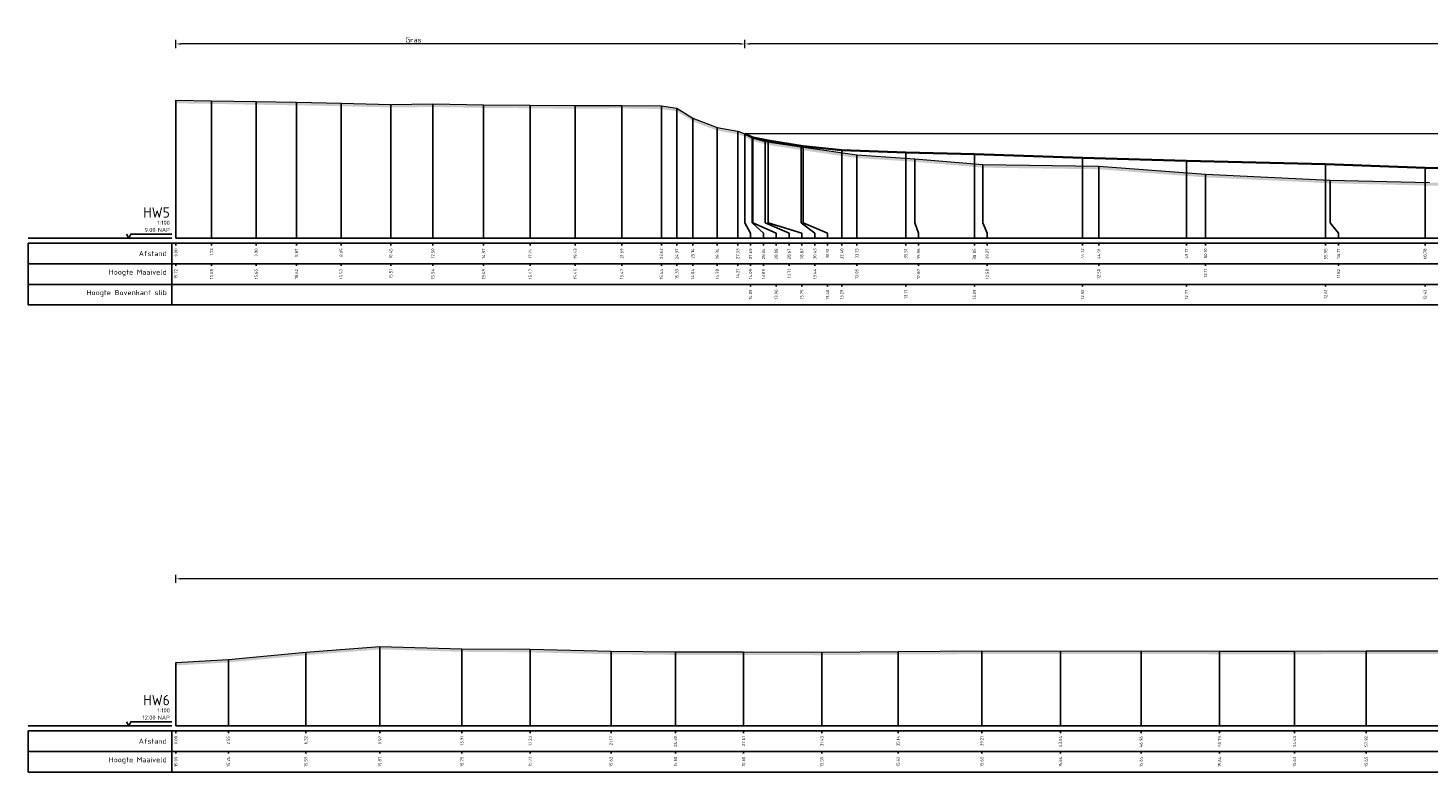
# Model space of a CAD drawing. Header units: metres. Extents: x 197883 to 206898, y 361907 to 364395.
# Tile 204 of 256: x 205777 to 205845, y 364264 to 364300. Entities that reach past the tile are written whole.
import ezdxf
from ezdxf.enums import TextEntityAlignment as Align

# ---------------------------------------------------------------- set-up
doc = ezdxf.new("R2010")
doc.units = ezdxf.units.M
doc.header["$PDMODE"] = 35
doc.header["$PDSIZE"] = 0.075
for name, color, linetype, lineweight in [('X-ME-AL-PROFIEL_BOVENKANT SLIB-GD', 42, 'Continuous', 35), ('X-ME-AL-PROFIEL_HUIDIG MAAIVELD-GD', 252, 'Continuous', 0), ('X-XX-AL-DETAIL1-M', 7, 'Continuous', 18)]:
    doc.layers.add(name, color=color, linetype=linetype, lineweight=lineweight)
doc.layers.add('X-ME-AL-PROFIEL_WATERLIJN-GD', color=150, linetype='Continuous')
doc.layers.add('X-ME-AL-PROFIELRASTER-S', color=7, linetype='Continuous')
doc.styles.add('NLCS-ISO-ANNOTATIVE-T18', font='NLCS-ISO.ttf', dxfattribs={"height": 1.8})
doc.styles.add('NLCS-ISO-M100-T25', font='NLCS-ISO.ttf', dxfattribs={"height": 0.25})
doc.dimstyles.new('NLCS-M100-T25-PIJL_L2_H1', dxfattribs={"dimscale": 0.1, "dimtxt": 2.5, "dimasz": 2.5, "dimexe": 2, "dimexo": 2, "dimgap": 0.7, "dimtad": 1, "dimzin": 0, "dimdsep": 46, "dimtxsty": 'NLCS-ISO-M100-T25', "dimcen": 0, "dimdle": 2, "dimclrd": 256, "dimclre": 256, "dimclrt": 256, "dimadec": 1, "dimazin": 0, "dimtfac": 1, "dimtdec": 3, "dimtofl": 0, "dimtmove": 0, "dimatfit": 3, "dimfxl": 2, "dimfxlon": 1, "dimtfillclr": 256, "dimtolj": 1, "dimtzin": 0, "dimlwd": -1, "dimlwe": -1, "dimarcsym": 0})

# ---------------------------------------------------------------- blocks, each defined once
blk = doc.blocks.new('SAL-PROFIELRASTER-D')
at = {"color": 0, "linetype": 'ByBlock', "lineweight": -2, "flags": 128}
for points in [[(-2, 0), (-72, 0)], [(-24, 2), (-23, 0), (-22, 2), (-2, 2)], [(-72, -12.5), (-72, -2.5)], [(0, -2.5), (-72, -2.5)], [(-2, -12.5), (-2, -2.5)], [(0, -12.5), (-72, -12.5)]]:
    blk.add_lwpolyline(points, dxfattribs=at)
at = {"color": 0, "linetype": 'ByBlock', "lineweight": -2, "style": 'NLCS-ISO-ANNOTATIVE-T18'}
blk.add_text('NAP', height=2, dxfattribs=at).set_placement((-3, 3), align=Align.RIGHT)
blk.add_text('Afstand', height=2.5, dxfattribs=at).set_placement((-4.5, -7.5), align=Align.MIDDLE_RIGHT)
for tag, height, p in [('PROFIELNR', 5, (-3, 10)), ('SCHAAL', 2, (-3, 6.5)), ('NAP', 2, (-9.94, 3))]:
    blk.add_attdef(tag, text='', height=height, dxfattribs=at).set_placement(p, align=Align.RIGHT)
blk = doc.blocks.new('SAL-PROFIELRASTER_BALK_EIND1-D')
at = {"color": 0, "linetype": 'ByBlock', "lineweight": -2, "flags": 128}
for points in [[(0, 0), (1, 0)], [(0, -2.5), (1, -2.5)], [(0, -12.5), (1, -12.5)]]:
    blk.add_lwpolyline(points, dxfattribs=at)
blk = doc.blocks.new('SAL-PROFIELRASTER_BALK-D')
at = {"color": 0, "linetype": 'ByBlock', "lineweight": -2}
for p, q in [((-72, -12.5), (-72, -2.5)), ((-2, -2.5), (-2, -12.5)), ((0, -12.5), (-72, -12.5))]:
    blk.add_line(p, q, dxfattribs=at)
at = {"color": 0, "linetype": 'ByBlock', "lineweight": -2, "style": 'NLCS-ISO-ANNOTATIVE-T18'}
for tag, height, p in [('TITEL1', 2.5, (-4.5, -6.5)), ('TITEL2', 1.5, (-4.5, -9.5))]:
    blk.add_attdef(tag, text='', height=height, dxfattribs=at).set_placement(p, align=Align.MIDDLE_RIGHT)
blk = doc.blocks.new('SAL-PROFIELRASTER_BALK_EIND2-D')
at = {"color": 0, "linetype": 'ByBlock', "lineweight": -2}
blk.add_line((1, -12.5), (0, -12.5), dxfattribs=at)
blk = doc.blocks.new('SAL-PROFIELRASTER_BALK_DATA-D')
at = {"color": 0, "linetype": 'ByBlock', "lineweight": -2}
blk.add_lwpolyline([(0, -3.5), (0, -2.5)], dxfattribs=at)
at = {"color": 0, "linetype": 'ByBlock', "lineweight": -2, "style": 'NLCS-ISO-ANNOTATIVE-T18'}
blk.add_attdef('GETAL', text='', height=1.5, rotation=90, dxfattribs=at).set_placement((0.75, -5), align=Align.RIGHT)
blk = doc.blocks.new('SAL-PROFIELRASTER_AANHAAL-D')
at = {"color": 9, "linetype": 'ByBlock', "lineweight": -2, "flags": 128}
blk.add_lwpolyline([(0, 1), (0, 0)], dxfattribs=at)
blk = doc.blocks.new('SAL-PROFIELRASTER_AANHAAL_STAGGER-D')
at = {"color": 9, "linetype": 'ByBlock', "lineweight": -2, "flags": 128}
for points in [[(0, 0), (0, -0.25)], [(0, -0.25), (1, -0.75)], [(1, -0.75), (1, -1)]]:
    blk.add_lwpolyline(points, dxfattribs=at)
blk = doc.blocks.new('*D188')
at = {"layer": 'Defpoints', "color": 0, "transparency": 16777216}
for p in [(205783.859, 364272.932), (205783.859, 364265.773), (206058.694, 364265.773)]:
    blk.add_point(p, dxfattribs=at)
at = {"layer": 'X-XX-AL-DETAIL1-M', "color": 253, "transparency": 16777216}
for p, q in [((205783.859, 364272.732), (205783.859, 364273.132)), ((206058.694, 364272.732), (206058.694, 364273.132)), ((206058.444, 364272.932), (205784.109, 364272.932))]:
    blk.add_line(p, q, dxfattribs=at)
for points in [[(205784.109, 364272.974), (205784.109, 364272.89), (205783.859, 364272.932)], [(206058.444, 364272.974), (206058.444, 364272.89), (206058.694, 364272.932)]]:
    blk.add_solid(points, dxfattribs=at)
at = {"layer": 'X-XX-AL-DETAIL1-M', "color": 253, "transparency": 16777216, "insert": (205861.611, 364273.127), "char_height": 0.25, "attachment_point": 5, "style": 'NLCS-ISO-M100-T25'}
blk.add_mtext('\\A1;Gras', dxfattribs=at)
blk = doc.blocks.new('*D226')
at = {"layer": 'Defpoints', "color": 0, "transparency": 16777216}
for p in [(205783.859, 364298.973), (205811.547, 364294.603), (205783.859, 364289.516)]:
    blk.add_point(p, dxfattribs=at)
at = {"layer": 'X-XX-AL-DETAIL1-M', "color": 253, "transparency": 16777216}
for p, q in [((205783.859, 364298.773), (205783.859, 364299.173)), ((205811.297, 364298.973), (205784.109, 364298.973)), ((205811.547, 364298.773), (205811.547, 364299.173))]:
    blk.add_line(p, q, dxfattribs=at)
for points in [[(205784.109, 364299.014), (205784.109, 364298.931), (205783.859, 364298.973)], [(205811.297, 364299.014), (205811.297, 364298.931), (205811.547, 364298.973)]]:
    blk.add_solid(points, dxfattribs=at)
at = {"layer": 'X-XX-AL-DETAIL1-M', "color": 253, "transparency": 16777216, "insert": (205795.411, 364299.168), "char_height": 0.25, "attachment_point": 5, "style": 'NLCS-ISO-M100-T25'}
blk.add_mtext('\\A1;Gras', dxfattribs=at)
blk = doc.blocks.new('*D227')
at = {"layer": 'Defpoints', "color": 0, "transparency": 16777216}
for p in [(205811.547, 364298.973), (205811.547, 364294.603), (205964.272, 364294.609)]:
    blk.add_point(p, dxfattribs=at)
at = {"layer": 'X-XX-AL-DETAIL1-M', "color": 253, "transparency": 16777216}
for p, q in [((205811.547, 364298.773), (205811.547, 364299.173)), ((205964.022, 364298.973), (205811.797, 364298.973)), ((205964.272, 364298.773), (205964.272, 364299.173))]:
    blk.add_line(p, q, dxfattribs=at)
for points in [[(205811.797, 364299.014), (205811.797, 364298.931), (205811.547, 364298.973)], [(205964.022, 364299.014), (205964.022, 364298.931), (205964.272, 364298.973)]]:
    blk.add_solid(points, dxfattribs=at)
at = {"layer": 'X-XX-AL-DETAIL1-M', "color": 253, "transparency": 16777216, "insert": (205887.91, 364299.168), "char_height": 0.25, "attachment_point": 5, "style": 'NLCS-ISO-M100-T25'}
blk.add_mtext('\\A1;Waterbodem met slib', dxfattribs=at)

msp = doc.modelspace()

# ---------------------------------------------------------------- hatches: boundary and pattern name
at = {"layer": 'X-ME-AL-PROFIEL_HUIDIG MAAIVELD-GD'}
h = msp.add_hatch(dxfattribs=at)
h.set_pattern_fill('AGR-MAAIVELD', color=256, scale=0.05, pattern_type=2)
h.set_pattern_definition([(45, (0.7585, 70.3239), (-0.25000007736, 0.25000007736), []), (45, (0.72278, 70.3596), (0, 0.50000015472), [0.3535535, -0.3535535]), (45, (0.68707, 70.39532), (0, 0.50000015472), [0.3535535, -0.3535535]), (45, (0.65085, 70.43153), (0, 0.50000015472), [0.3535535, -0.3535535]), (45, (0.61564, 70.46675), (0, 0.50000015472), [0.3535535, -0.3535535]), (45, (0.57992, 70.50246), (0, 0.50000015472), [0.3535535, -0.3535535]), (45, (0.5442, 70.53818), (0, 0.50000015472), [0.3535535, -0.3535535]), (315, (0.7585, 70.3239), (0.25000007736, 0.25000007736), []), (315, (0.7942, 70.3596), (0.50000015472, -1e-16), [0.3535535, -0.3535535]), (315, (0.82992, 70.39532), (0.50000015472, -1e-16), [0.3535535, -0.3535535]), (315, (0.86614, 70.43153), (0.50000015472, -1e-16), [0.3535535, -0.3535535]), (315, (0.90135, 70.46675), (0.50000015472, -1e-16), [0.3535535, -0.3535535]), (315, (0.93707, 70.50246), (0.50000015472, -1e-16), [0.3535535, -0.3535535]), (315, (0.97278, 70.53818), (0.50000015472, -1e-16), [0.3535535, -0.3535535])])
h.paths.add_polyline_path([(205989.776, 364297.821), (205988.056, 364297.465), (205986.32, 364297.003), (205984.461, 364296.601), (205982.677, 364296.431), (205980.743, 364296.439), (205978.392, 364296.283), (205976.431, 364295.887), (205974.215, 364295.826), (205972.028, 364295.718), (205970.071, 364295.382), (205967.749, 364295.366), (205966.781, 364295.066), (205965.201, 364294.788), (205964.384, 364294.698), (205964.272, 364294.609), (205964.266, 364294.49), (205963.896, 364294.47), (205962.933, 364294.417), (205959.28, 364294.278), (205956.396, 364294.154), (205954.075, 364294.147), (205950.812, 364294.1), (205945.465, 364293.873), (205940.37, 364293.704), (205938.909, 364293.575), (205937.272, 364293.613), (205933.473, 364292.484), (205928.859, 364292.321), (205925.803, 364292.489), (205919.735, 364292.589), (205917.211, 364292.563), (205914.452, 364292.471), (205908.902, 364292.636), (205902.81, 364293.064), (205898.796, 364292.868), (205891.161, 364292.187), (205884.458, 364291.966), (205879.794, 364291.947), (205876.071, 364292.059), (205870.865, 364292.047), (205866.311, 364291.945), (205861.701, 364291.936), (205854.332, 364291.969), (205848.692, 364292.117), (205844.852, 364292.223), (205840.029, 364292.337), (205833.959, 364292.626), (205828.768, 364293.02), (205823.124, 364293.098), (205819.815, 364293.383), (205816.992, 364293.567), (205814.29, 364293.957), (205812.525, 364294.23), (205811.894, 364294.409), (205811.547, 364294.603), (205811.194, 364294.726), (205810.2, 364294.899), (205809.004, 364295.352), (205808.226, 364295.845), (205807.479, 364295.954), (205805.553, 364295.983), (205803.289, 364295.969), (205801.099, 364295.99), (205798.832, 364296.01), (205796.356, 364296.052), (205794.312, 364296.03), (205791.904, 364296.09), (205789.726, 364296.134), (205787.762, 364296.163), (205785.587, 364296.205), (205783.859, 364296.232), (205783.859, 364296.082), (205785.587, 364296.055), (205787.762, 364296.013), (205789.726, 364295.984), (205791.904, 364295.94), (205794.312, 364295.88), (205796.356, 364295.902), (205798.832, 364295.86), (205801.099, 364295.84), (205803.289, 364295.819), (205805.553, 364295.833), (205807.479, 364295.804), (205808.226, 364295.695), (205809.004, 364295.202), (205810.2, 364294.749), (205811.194, 364294.576), (205811.547, 364294.453), (205811.894, 364294.259), (205812.525, 364294.08), (205814.29, 364293.807), (205816.992, 364293.417), (205819.815, 364293.233), (205823.124, 364292.948), (205828.768, 364292.87), (205833.959, 364292.476), (205840.029, 364292.187), (205844.852, 364292.073), (205848.692, 364291.967), (205854.332, 364291.819), (205861.701, 364291.786), (205866.311, 364291.795), (205870.865, 364291.897), (205876.071, 364291.909), (205879.794, 364291.797), (205884.458, 364291.816), (205891.161, 364292.037), (205898.796, 364292.718), (205902.81, 364292.914), (205908.902, 364292.486), (205914.452, 364292.321), (205917.211, 364292.413), (205919.735, 364292.439), (205925.803, 364292.339), (205928.859, 364292.171), (205933.473, 364292.334), (205937.272, 364293.463), (205938.909, 364293.425), (205940.37, 364293.554), (205945.465, 364293.723), (205950.812, 364293.95), (205954.075, 364293.997), (205956.396, 364294.004), (205959.28, 364294.128), (205962.933, 364294.267), (205963.896, 364294.32), (205964.266, 364294.34), (205964.272, 364294.459), (205964.384, 364294.548), (205965.201, 364294.638), (205966.781, 364294.916), (205967.749, 364295.216), (205970.071, 364295.232), (205972.028, 364295.568), (205974.215, 364295.676), (205976.431, 364295.737), (205978.392, 364296.133), (205980.743, 364296.289), (205982.677, 364296.281), (205984.461, 364296.451), (205986.32, 364296.853), (205988.056, 364297.315), (205989.776, 364297.671)])
h = msp.add_hatch(dxfattribs=at)
h.set_pattern_fill('AGR-MAAIVELD', color=256, scale=0.05, pattern_type=2)
h.set_pattern_definition([(45, (-3.94736, 88.7381), (-0.25000007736, 0.25000007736), []), (45, (-3.98308, 88.7738), (0, 0.50000015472), [0.3535535, -0.3535535]), (45, (-4.0188, 88.8095), (0, 0.50000015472), [0.3535535, -0.3535535]), (45, (-4.055, 88.84573), (0, 0.50000015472), [0.3535535, -0.3535535]), (45, (-4.09022, 88.88094), (0, 0.50000015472), [0.3535535, -0.3535535]), (45, (-4.12593, 88.91666), (0, 0.50000015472), [0.3535535, -0.3535535]), (45, (-4.16165, 88.95237), (0, 0.50000015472), [0.3535535, -0.3535535]), (315, (-3.94736, 88.7381), (0.25000007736, 0.25000007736), []), (315, (-3.91165, 88.7738), (0.50000015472, -1e-16), [0.3535535, -0.3535535]), (315, (-3.87593, 88.8095), (0.50000015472, -1e-16), [0.3535535, -0.3535535]), (315, (-3.83972, 88.84573), (0.50000015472, -1e-16), [0.3535535, -0.3535535]), (315, (-3.8045, 88.88094), (0.50000015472, -1e-16), [0.3535535, -0.3535535]), (315, (-3.7688, 88.91666), (0.50000015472, -1e-16), [0.3535535, -0.3535535]), (315, (-3.73308, 88.95237), (0.50000015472, -1e-16), [0.3535535, -0.3535535])])
h.paths.add_polyline_path([(206058.694, 364268.278), (206058.694, 364268.128), (206056.755, 364268.105), (206054.901, 364268.32), (206053.026, 364268.658), (206050.638, 364268.776), (206047.564, 364268.958), (206044.231, 364269.111), (206041.149, 364269.136), (206037.967, 364269.116), (206034.783, 364269.09), (206031.68, 364269.101), (206028.204, 364269.095), (206024.446, 364269.07), (206020.86, 364269.075), (206017.365, 364269.035), (206014.154, 364269.038), (206010.9, 364268.974), (206007.775, 364269.008), (206004.054, 364268.996), (206000.955, 364268.99), (205997.534, 364269.026), (205993.818, 364269.029), (205990.491, 364269.044), (205987.308, 364269.036), (205983.739, 364269.062), (205980.111, 364269.084), (205976.164, 364269.102), (205972.273, 364269.151), (205968.629, 364269.175), (205964.898, 364269.154), (205961.325, 364269.196), (205957.4, 364269.172), (205953.448, 364269.219), (205950.008, 364269.225), (205946.852, 364269.199), (205942.859, 364269.241), (205938.899, 364269.218), (205935.142, 364269.223), (205932.026, 364269.26), (205928.492, 364269.241), (205925.201, 364269.259), (205921.953, 364269.248), (205918.218, 364269.264), (205913.983, 364269.251), (205910.799, 364269.264), (205907.127, 364269.249), (205903.465, 364269.233), (205899.561, 364269.272), (205895.673, 364269.246), (205891.741, 364269.258), (205888.026, 364269.263), (205884.191, 364269.272), (205880.676, 364269.253), (205877.137, 364269.223), (205873.384, 364269.229), (205869.43, 364269.241), (205865.38, 364269.265), (205861.505, 364269.275), (205857.725, 364269.255), (205853.644, 364269.282), (205849.613, 364269.287), (205845.684, 364269.277), (205841.774, 364269.27), (205838.288, 364269.256), (205834.645, 364269.259), (205830.823, 364269.276), (205826.896, 364269.262), (205823.072, 364269.268), (205819.002, 364269.245), (205815.288, 364269.212), (205811.474, 364269.219), (205808.163, 364269.226), (205805.03, 364269.255), (205801.09, 364269.35), (205797.771, 364269.377), (205793.784, 364269.492), (205790.18, 364269.213), (205786.409, 364268.859), (205783.859, 364268.71), (205783.859, 364268.86), (205786.409, 364269.009), (205790.18, 364269.363), (205793.784, 364269.642), (205797.771, 364269.527), (205801.09, 364269.5), (205805.03, 364269.405), (205808.163, 364269.376), (205811.474, 364269.369), (205815.288, 364269.362), (205819.002, 364269.395), (205823.072, 364269.418), (205826.896, 364269.412), (205830.823, 364269.426), (205834.645, 364269.409), (205838.288, 364269.406), (205841.774, 364269.42), (205845.684, 364269.427), (205849.613, 364269.437), (205853.644, 364269.432), (205857.725, 364269.405), (205861.505, 364269.425), (205865.38, 364269.415), (205869.43, 364269.391), (205873.384, 364269.379), (205877.137, 364269.373), (205880.676, 364269.403), (205884.191, 364269.422), (205888.026, 364269.413), (205891.741, 364269.408), (205895.673, 364269.396), (205899.561, 364269.422), (205903.465, 364269.383), (205907.127, 364269.399), (205910.799, 364269.414), (205913.983, 364269.401), (205918.218, 364269.414), (205921.953, 364269.398), (205925.201, 364269.409), (205928.492, 364269.391), (205932.026, 364269.41), (205935.142, 364269.373), (205938.899, 364269.368), (205942.859, 364269.391), (205946.852, 364269.349), (205950.008, 364269.375), (205953.448, 364269.369), (205957.4, 364269.322), (205961.325, 364269.346), (205964.898, 364269.304), (205968.629, 364269.325), (205972.273, 364269.301), (205976.164, 364269.252), (205980.111, 364269.234), (205983.739, 364269.212), (205987.308, 364269.186), (205990.491, 364269.194), (205993.818, 364269.179), (205997.534, 364269.176), (206000.955, 364269.14), (206004.054, 364269.146), (206007.775, 364269.158), (206010.9, 364269.124), (206014.154, 364269.188), (206017.365, 364269.185), (206020.86, 364269.225), (206024.446, 364269.22), (206028.204, 364269.245), (206031.68, 364269.251), (206034.783, 364269.24), (206037.967, 364269.266), (206041.149, 364269.286), (206044.231, 364269.261), (206047.564, 364269.108), (206050.638, 364268.926), (206053.026, 364268.808), (206054.901, 364268.47), (206056.755, 364268.255)])

# ---------------------------------------------------------------- linework, layer by layer
at = {"layer": 'X-ME-AL-PROFIEL_BOVENKANT SLIB-GD'}
msp.add_lwpolyline([(205811.547, 364294.603), (205811.935, 364294.412), (205812.683, 364294.269), (205814.372, 364294), (205816.257, 364293.803), (205819.372, 364293.686), (205822.71, 364293.605), (205827.976, 364293.432), (205833.032, 364293.286), (205839.805, 364293.121), (205844.64, 364292.943), (205848.335, 364292.922), (205853.545, 364292.934), (205861.013, 364292.837), (205865.923, 364292.823), (205870.271, 364292.797), (205875.459, 364292.722), (205879.02, 364292.929), (205883.793, 364292.775), (205890.385, 364293.021), (205897.552, 364293.062), (205902.418, 364293.159), (205908.141, 364293.265), (205913.799, 364293.19)], dxfattribs=at)
at = {"layer": 'X-ME-AL-PROFIEL_HUIDIG MAAIVELD-GD'}
for points in [[(205783.859, 364296.232), (205785.587, 364296.205), (205787.762, 364296.163), (205789.726, 364296.134), (205791.904, 364296.09), (205794.312, 364296.03), (205796.356, 364296.052), (205798.832, 364296.01), (205801.099, 364295.99), (205803.289, 364295.969), (205805.553, 364295.983), (205807.479, 364295.954), (205808.226, 364295.845), (205809.004, 364295.352), (205810.2, 364294.899), (205811.194, 364294.726), (205811.547, 364294.603), (205811.894, 364294.409), (205812.525, 364294.23), (205814.29, 364293.957), (205816.992, 364293.567), (205819.815, 364293.383), (205823.124, 364293.098), (205828.768, 364293.02), (205833.959, 364292.626), (205840.029, 364292.337), (205844.852, 364292.223)], [(205783.859, 364268.86), (205786.409, 364269.009), (205790.18, 364269.363), (205793.784, 364269.642), (205797.771, 364269.527), (205801.09, 364269.5), (205805.03, 364269.405), (205808.163, 364269.376), (205811.474, 364269.369), (205815.288, 364269.362), (205819.002, 364269.395), (205823.072, 364269.418), (205826.896, 364269.412), (205830.823, 364269.426), (205834.645, 364269.409), (205838.288, 364269.406), (205841.774, 364269.42), (205845.684, 364269.427)]]:
    msp.add_lwpolyline(points, dxfattribs=at)
at = {"layer": 'X-ME-AL-PROFIEL_WATERLIJN-GD'}
msp.add_lwpolyline([(205811.547, 364294.603), (205964.272, 364294.609)], dxfattribs=at)

# ---------------------------------------------------------------- block references
at = {"layer": 'X-ME-AL-PROFIELRASTER-S'}
for p, yscale in [((205783.859, 364289.516), 6.715999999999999), ((205785.587, 364289.516), 6.689), ((205787.762, 364289.516), 6.647), ((205789.726, 364289.516), 6.618), ((205791.904, 364289.516), 6.574), ((205794.312, 364289.516), 6.513999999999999), ((205796.356, 364289.516), 6.536), ((205798.832, 364289.516), 6.494), ((205801.099, 364289.516), 6.474), ((205803.289, 364289.516), 6.452999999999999), ((205805.553, 364289.516), 6.467000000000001), ((205807.479, 364289.516), 6.438000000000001), ((205808.226, 364289.516), 6.329000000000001), ((205809.004, 364289.516), 5.836), ((205810.2, 364289.516), 5.382999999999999), ((205811.194, 364289.516), 5.210000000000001), ((205811.547, 364290.516), 4.087), ((205811.547, 364290.516), 4.087), ((205811.547, 364290.516), 4.087), ((205811.547, 364290.516), 4.087), ((205811.894, 364290.516), 3.893000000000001), ((205811.935, 364290.516), 3.896000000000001), ((205812.525, 364290.516), 3.714), ((205812.683, 364290.516), 3.753), ((205814.29, 364290.516), 3.441000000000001), ((205814.372, 364290.516), 3.484), ((205816.257, 364289.516), 4.287000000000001), ((205816.992, 364289.516), 4.051), ((205819.372, 364289.516), 4.17), ((205822.71, 364289.516), 4.089), ((205827.976, 364289.516), 3.916), ((205819.815, 364290.516), 2.867000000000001), ((205823.124, 364290.516), 2.582000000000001), ((205828.768, 364289.516), 3.504), ((205833.032, 364289.516), 3.77), ((205839.805, 364289.516), 3.605), ((205844.64, 364289.516), 3.427), ((205833.959, 364289.516), 3.109999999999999), ((205840.029, 364290.516), 1.821), ((205793.784, 364265.773), 3.869), ((205786.409, 364265.773), 3.236000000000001), ((205790.18, 364265.773), 3.59), ((205797.771, 364265.773), 3.754), ((205801.09, 364265.773), 3.727), ((205805.03, 364265.773), 3.632), ((205808.163, 364265.773), 3.603), ((205811.474, 364265.773), 3.596), ((205815.288, 364265.773), 3.589), ((205819.002, 364265.773), 3.622), ((205823.072, 364265.773), 3.645), ((205826.896, 364265.773), 3.638999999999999), ((205830.823, 364265.773), 3.653), ((205834.645, 364265.773), 3.635999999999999), ((205838.288, 364265.773), 3.632999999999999), ((205841.774, 364265.773), 3.647), ((205783.859, 364265.773), 3.087)]:
    msp.add_blockref('SAL-PROFIELRASTER_AANHAAL-D', p, dxfattribs=dict(at, yscale=yscale))
at = {"layer": 'X-ME-AL-PROFIELRASTER-S', "xscale": 0.1, "yscale": 0.1, "zscale": 0.1}
for name, p, values in [('SAL-PROFIELRASTER-D', (205783.859, 364289.516), {'PROFIELNR': 'HW5', 'SCHAAL': '1:100', 'NAP': '9.00'}), ('SAL-PROFIELRASTER_BALK_DATA-D', (205783.859, 364289.516), {'GETAL': '0.00'}), ('SAL-PROFIELRASTER_BALK_DATA-D', (205785.587, 364289.516), {'GETAL': '1.73'}), ('SAL-PROFIELRASTER_BALK_DATA-D', (205787.762, 364289.516), {'GETAL': '3.90'}), ('SAL-PROFIELRASTER_BALK_DATA-D', (205789.726, 364289.516), {'GETAL': '5.87'}), ('SAL-PROFIELRASTER_BALK_DATA-D', (205791.904, 364289.516), {'GETAL': '8.05'}), ('SAL-PROFIELRASTER_BALK_DATA-D', (205794.312, 364289.516), {'GETAL': '10.45'}), ('SAL-PROFIELRASTER_BALK_DATA-D', (205796.356, 364289.516), {'GETAL': '12.50'}), ('SAL-PROFIELRASTER_BALK_DATA-D', (205798.832, 364289.516), {'GETAL': '14.97'}), ('SAL-PROFIELRASTER_BALK_DATA-D', (205801.099, 364289.516), {'GETAL': '17.24'}), ('SAL-PROFIELRASTER_BALK_DATA-D', (205803.289, 364289.516), {'GETAL': '19.43'}), ('SAL-PROFIELRASTER_BALK_DATA-D', (205805.553, 364289.516), {'GETAL': '21.69'}), ('SAL-PROFIELRASTER_BALK_DATA-D', (205807.479, 364289.516), {'GETAL': '23.62'}), ('SAL-PROFIELRASTER_BALK_DATA-D', (205808.226, 364289.516), {'GETAL': '24.37'}), ('SAL-PROFIELRASTER_BALK_DATA-D', (205809.004, 364289.516), {'GETAL': '25.14'}), ('SAL-PROFIELRASTER_BALK_DATA-D', (205810.2, 364289.516), {'GETAL': '26.34'}), ('SAL-PROFIELRASTER_BALK_DATA-D', (205811.194, 364289.516), {'GETAL': '27.33'}), ('SAL-PROFIELRASTER_BALK_DATA-D', (205811.819, 364289.516), {'GETAL': '27.69'}), ('SAL-PROFIELRASTER_BALK_DATA-D', (205811.819, 364289.516), {'GETAL': '27.69'}), ('SAL-PROFIELRASTER_BALK_DATA-D', (205811.819, 364289.516), {'GETAL': '27.69'}), ('SAL-PROFIELRASTER_BALK_DATA-D', (205811.819, 364289.516), {'GETAL': '27.69'}), ('SAL-PROFIELRASTER_BALK_DATA-D', (205812.444, 364289.516), {'GETAL': '28.04'}), ('SAL-PROFIELRASTER_BALK_DATA-D', (205813.069, 364289.516), {'GETAL': '28.08'}), ('SAL-PROFIELRASTER_BALK_DATA-D', (205813.694, 364289.516), {'GETAL': '28.67'}), ('SAL-PROFIELRASTER_BALK_DATA-D', (205814.319, 364289.516), {'GETAL': '28.82'}), ('SAL-PROFIELRASTER_BALK_DATA-D', (205814.944, 364289.516), {'GETAL': '30.43'}), ('SAL-PROFIELRASTER_BALK_DATA-D', (205815.569, 364289.516), {'GETAL': '30.51'}), ('SAL-PROFIELRASTER_BALK_DATA-D', (205816.257, 364289.516), {'GETAL': '32.40'}), ('SAL-PROFIELRASTER_BALK_DATA-D', (205816.992, 364289.516), {'GETAL': '33.13'}), ('SAL-PROFIELRASTER_BALK_DATA-D', (205819.372, 364289.516), {'GETAL': '35.51'}), ('SAL-PROFIELRASTER_BALK_DATA-D', (205819.997, 364289.516), {'GETAL': '35.96'}), ('SAL-PROFIELRASTER_BALK_DATA-D', (205822.71, 364289.516), {'GETAL': '38.85'}), ('SAL-PROFIELRASTER_BALK_DATA-D', (205823.335, 364289.516), {'GETAL': '39.27'}), ('SAL-PROFIELRASTER_BALK_DATA-D', (205827.976, 364289.516), {'GETAL': '44.12'}), ('SAL-PROFIELRASTER_BALK_DATA-D', (205828.768, 364289.516), {'GETAL': '44.91'}), ('SAL-PROFIELRASTER_BALK_DATA-D', (205833.032, 364289.516), {'GETAL': '49.17'}), ('SAL-PROFIELRASTER_BALK_DATA-D', (205833.959, 364289.516), {'GETAL': '50.10'}), ('SAL-PROFIELRASTER_BALK_DATA-D', (205839.805, 364289.516), {'GETAL': '55.95'}), ('SAL-PROFIELRASTER_BALK_DATA-D', (205840.43, 364289.516), {'GETAL': '56.17'}), ('SAL-PROFIELRASTER_BALK_DATA-D', (205844.64, 364289.516), {'GETAL': '60.78'}), ('SAL-PROFIELRASTER_BALK-D', (205783.859, 364288.516), {'TITEL1': 'Hoogte Maaiveld'}), ('SAL-PROFIELRASTER_BALK_DATA-D', (205783.859, 364288.516), {'GETAL': '15.72'}), ('SAL-PROFIELRASTER_BALK_DATA-D', (205785.587, 364288.516), {'GETAL': '15.69'}), ('SAL-PROFIELRASTER_BALK_DATA-D', (205787.762, 364288.516), {'GETAL': '15.65'}), ('SAL-PROFIELRASTER_BALK_DATA-D', (205789.726, 364288.516), {'GETAL': '15.62'}), ('SAL-PROFIELRASTER_BALK_DATA-D', (205791.904, 364288.516), {'GETAL': '15.57'}), ('SAL-PROFIELRASTER_BALK_DATA-D', (205794.312, 364288.516), {'GETAL': '15.51'}), ('SAL-PROFIELRASTER_BALK_DATA-D', (205796.356, 364288.516), {'GETAL': '15.54'}), ('SAL-PROFIELRASTER_BALK_DATA-D', (205798.832, 364288.516), {'GETAL': '15.49'}), ('SAL-PROFIELRASTER_BALK_DATA-D', (205801.099, 364288.516), {'GETAL': '15.47'}), ('SAL-PROFIELRASTER_BALK_DATA-D', (205803.289, 364288.516), {'GETAL': '15.45'}), ('SAL-PROFIELRASTER_BALK_DATA-D', (205805.553, 364288.516), {'GETAL': '15.47'}), ('SAL-PROFIELRASTER_BALK_DATA-D', (205807.479, 364288.516), {'GETAL': '15.44'}), ('SAL-PROFIELRASTER_BALK_DATA-D', (205808.226, 364288.516), {'GETAL': '15.33'}), ('SAL-PROFIELRASTER_BALK_DATA-D', (205809.004, 364288.516), {'GETAL': '14.84'}), ('SAL-PROFIELRASTER_BALK_DATA-D', (205810.2, 364288.516), {'GETAL': '14.38'}), ('SAL-PROFIELRASTER_BALK_DATA-D', (205811.194, 364288.516), {'GETAL': '14.21'}), ('SAL-PROFIELRASTER_BALK_DATA-D', (205811.819, 364288.516), {'GETAL': '14.09'}), ('SAL-PROFIELRASTER_BALK_DATA-D', (205812.444, 364288.516), {'GETAL': '13.89'}), ('SAL-PROFIELRASTER_BALK_DATA-D', (205813.694, 364288.516), {'GETAL': '13.71'}), ('SAL-PROFIELRASTER_BALK_DATA-D', (205814.944, 364288.516), {'GETAL': '13.44'}), ('SAL-PROFIELRASTER_BALK_DATA-D', (205816.992, 364288.516), {'GETAL': '13.05'}), ('SAL-PROFIELRASTER_BALK_DATA-D', (205819.997, 364288.516), {'GETAL': '12.87'}), ('SAL-PROFIELRASTER_BALK_DATA-D', (205823.335, 364288.516), {'GETAL': '12.58'}), ('SAL-PROFIELRASTER_BALK_DATA-D', (205828.768, 364288.516), {'GETAL': '12.50'}), ('SAL-PROFIELRASTER_BALK_DATA-D', (205833.959, 364288.516), {'GETAL': '12.11'}), ('SAL-PROFIELRASTER_BALK_DATA-D', (205840.43, 364288.516), {'GETAL': '11.82'}), ('SAL-PROFIELRASTER_BALK-D', (205783.859, 364287.516), {'TITEL1': 'Hoogte Bovenkant slib'}), ('SAL-PROFIELRASTER_BALK_DATA-D', (205811.819, 364287.516), {'GETAL': '14.09'}), ('SAL-PROFIELRASTER_BALK_DATA-D', (205813.069, 364287.516), {'GETAL': '13.90'}), ('SAL-PROFIELRASTER_BALK_DATA-D', (205814.319, 364287.516), {'GETAL': '13.75'}), ('SAL-PROFIELRASTER_BALK_DATA-D', (205815.569, 364287.516), {'GETAL': '13.48'}), ('SAL-PROFIELRASTER_BALK_DATA-D', (205816.257, 364287.516), {'GETAL': '13.29'}), ('SAL-PROFIELRASTER_BALK_DATA-D', (205819.372, 364287.516), {'GETAL': '13.17'}), ('SAL-PROFIELRASTER_BALK_DATA-D', (205822.71, 364287.516), {'GETAL': '13.09'}), ('SAL-PROFIELRASTER_BALK_DATA-D', (205827.976, 364287.516), {'GETAL': '12.92'}), ('SAL-PROFIELRASTER_BALK_DATA-D', (205833.032, 364287.516), {'GETAL': '12.77'}), ('SAL-PROFIELRASTER_BALK_DATA-D', (205839.805, 364287.516), {'GETAL': '12.61'}), ('SAL-PROFIELRASTER_BALK_DATA-D', (205844.64, 364287.516), {'GETAL': '12.43'}), ('SAL-PROFIELRASTER-D', (205783.859, 364265.773), {'PROFIELNR': 'HW6', 'SCHAAL': '1:100', 'NAP': '12.00'}), ('SAL-PROFIELRASTER_BALK_DATA-D', (205783.859, 364265.773), {'GETAL': '0.00'}), ('SAL-PROFIELRASTER_BALK_DATA-D', (205786.409, 364265.773), {'GETAL': '2.55'}), ('SAL-PROFIELRASTER_BALK_DATA-D', (205790.18, 364265.773), {'GETAL': '6.32'}), ('SAL-PROFIELRASTER_BALK_DATA-D', (205793.784, 364265.773), {'GETAL': '9.92'}), ('SAL-PROFIELRASTER_BALK_DATA-D', (205797.771, 364265.773), {'GETAL': '13.91'}), ('SAL-PROFIELRASTER_BALK_DATA-D', (205801.09, 364265.773), {'GETAL': '17.23'}), ('SAL-PROFIELRASTER_BALK_DATA-D', (205805.03, 364265.773), {'GETAL': '21.17'}), ('SAL-PROFIELRASTER_BALK_DATA-D', (205808.163, 364265.773), {'GETAL': '24.30'}), ('SAL-PROFIELRASTER_BALK_DATA-D', (205811.474, 364265.773), {'GETAL': '27.61'}), ('SAL-PROFIELRASTER_BALK_DATA-D', (205815.288, 364265.773), {'GETAL': '31.43'}), ('SAL-PROFIELRASTER_BALK_DATA-D', (205819.002, 364265.773), {'GETAL': '35.14'}), ('SAL-PROFIELRASTER_BALK_DATA-D', (205823.072, 364265.773), {'GETAL': '39.21'}), ('SAL-PROFIELRASTER_BALK_DATA-D', (205826.896, 364265.773), {'GETAL': '43.04'}), ('SAL-PROFIELRASTER_BALK_DATA-D', (205830.823, 364265.773), {'GETAL': '46.96'}), ('SAL-PROFIELRASTER_BALK_DATA-D', (205834.645, 364265.773), {'GETAL': '50.79'}), ('SAL-PROFIELRASTER_BALK_DATA-D', (205838.288, 364265.773), {'GETAL': '54.43'}), ('SAL-PROFIELRASTER_BALK_DATA-D', (205841.774, 364265.773), {'GETAL': '57.92'}), ('SAL-PROFIELRASTER_BALK-D', (205783.859, 364264.773), {'TITEL1': 'Hoogte Maaiveld'}), ('SAL-PROFIELRASTER_BALK_DATA-D', (205783.859, 364264.773), {'GETAL': '15.09'}), ('SAL-PROFIELRASTER_BALK_DATA-D', (205786.409, 364264.773), {'GETAL': '15.24'}), ('SAL-PROFIELRASTER_BALK_DATA-D', (205790.18, 364264.773), {'GETAL': '15.59'}), ('SAL-PROFIELRASTER_BALK_DATA-D', (205793.784, 364264.773), {'GETAL': '15.87'}), ('SAL-PROFIELRASTER_BALK_DATA-D', (205797.771, 364264.773), {'GETAL': '15.75'}), ('SAL-PROFIELRASTER_BALK_DATA-D', (205801.09, 364264.773), {'GETAL': '15.73'}), ('SAL-PROFIELRASTER_BALK_DATA-D', (205805.03, 364264.773), {'GETAL': '15.63'}), ('SAL-PROFIELRASTER_BALK_DATA-D', (205808.163, 364264.773), {'GETAL': '15.60'}), ('SAL-PROFIELRASTER_BALK_DATA-D', (205811.474, 364264.773), {'GETAL': '15.60'}), ('SAL-PROFIELRASTER_BALK_DATA-D', (205815.288, 364264.773), {'GETAL': '15.59'}), ('SAL-PROFIELRASTER_BALK_DATA-D', (205819.002, 364264.773), {'GETAL': '15.62'}), ('SAL-PROFIELRASTER_BALK_DATA-D', (205823.072, 364264.773), {'GETAL': '15.65'}), ('SAL-PROFIELRASTER_BALK_DATA-D', (205826.896, 364264.773), {'GETAL': '15.64'}), ('SAL-PROFIELRASTER_BALK_DATA-D', (205830.823, 364264.773), {'GETAL': '15.65'}), ('SAL-PROFIELRASTER_BALK_DATA-D', (205834.645, 364264.773), {'GETAL': '15.64'}), ('SAL-PROFIELRASTER_BALK_DATA-D', (205838.288, 364264.773), {'GETAL': '15.63'}), ('SAL-PROFIELRASTER_BALK_DATA-D', (205841.774, 364264.773), {'GETAL': '15.65'})]:
    msp.add_blockref(name, p, dxfattribs=at).add_auto_attribs(values)
at = {"layer": 'X-ME-AL-PROFIELRASTER-S'}
for p, xscale, zscale in [((205811.547, 364290.516), 0.2714022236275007, 0.2714022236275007), ((205811.547, 364290.516), 0.2714022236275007, 0.2714022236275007), ((205811.547, 364290.516), 0.2714022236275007, 0.2714022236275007), ((205811.547, 364290.516), 0.2714022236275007, 0.2714022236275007), ((205811.894, 364290.516), 0.5495557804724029, 0.5495557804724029), ((205811.935, 364290.516), 1.133309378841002, 1.133309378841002), ((205812.525, 364290.516), 1.169167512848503, 1.169167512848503), ((205812.683, 364290.516), 1.635787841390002, 1.635787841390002), ((205814.29, 364290.516), 0.6536007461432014, 0.6536007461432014), ((205814.372, 364290.516), 1.196967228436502, 1.196967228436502), ((205819.815, 364290.516), 0.1823856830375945, 0.1823856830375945), ((205823.124, 364290.516), 0.2113330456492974, 0.2113330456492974), ((205840.029, 364290.516), 0.4013405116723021, 0.4013405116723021)]:
    msp.add_blockref('SAL-PROFIELRASTER_AANHAAL_STAGGER-D', p, dxfattribs=dict(at, xscale=xscale, zscale=zscale))
at = {"layer": 'X-ME-AL-PROFIELRASTER-S', "yscale": 0.1}
for name, p, xscale, zscale in [('SAL-PROFIELRASTER_BALK_EIND1-D', (205783.859, 364289.516), 206.5425505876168, 206.5425505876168), ('SAL-PROFIELRASTER_BALK_EIND2-D', (205783.859, 364288.516), 206.5425505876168, 206.5425505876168), ('SAL-PROFIELRASTER_BALK_EIND2-D', (205783.859, 364287.516), 206.5425505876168, 206.5425505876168), ('SAL-PROFIELRASTER_BALK_EIND1-D', (205783.859, 364265.773), 275.4599491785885, 275.4599491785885), ('SAL-PROFIELRASTER_BALK_EIND2-D', (205783.859, 364264.773), 275.4599491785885, 275.4599491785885)]:
    msp.add_blockref(name, p, dxfattribs=dict(at, xscale=xscale, zscale=zscale))

# ---------------------------------------------------------------- dimensions: what is measured, and where the dimension line sits
at = {"layer": 'X-XX-AL-DETAIL1-M', "color": 253}
for base, p1, p2, text, picture, middle in [((205811.547, 364298.973), (205964.272, 364294.609), (205811.547, 364294.603), 'Waterbodem met slib', '*D227', (205887.91, 364298.973)), ((205783.859, 364298.973), (205811.547, 364294.603), (205783.859, 364289.516), 'Gras', '*D226', (205795.411, 364298.973)), ((205783.859, 364272.932), (206058.694, 364265.773), (205783.859, 364265.773), 'Gras', '*D188', (205861.611, 364272.932))]:
    dim = msp.add_linear_dim(base=base, p1=p1, p2=p2, text=text, dimstyle='NLCS-M100-T25-PIJL_L2_H1', override={"dimclrd": 253, "dimclre": 253, "dimclrt": 253}, dxfattribs=at)
    dim.commit()
    dim.dimension.update_dxf_attribs({"geometry": picture, "text_midpoint": middle, "dimtype": 160})

doc.saveas('drawing.dxf')
